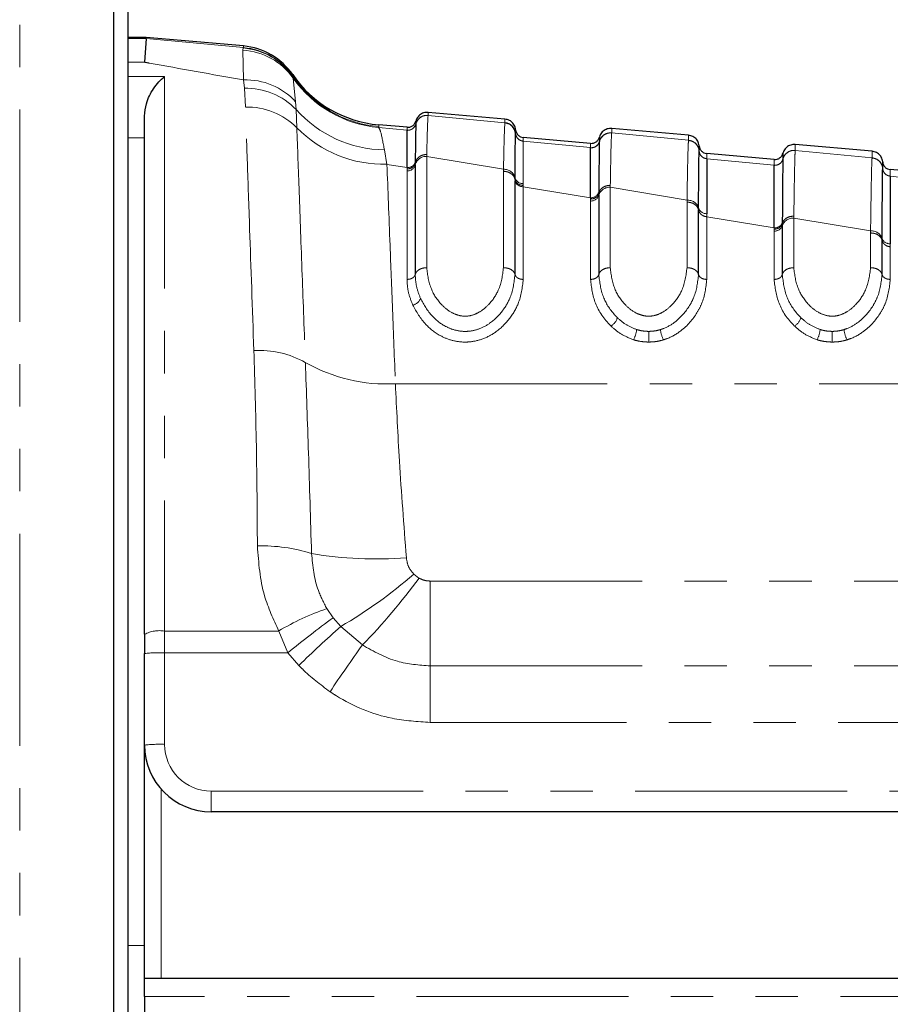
# Paper-space layout 'Inground Anchor' of a CAD drawing. Header units: millimetres. Extents: x 262 to 9484, y 125 to 8141.
# Tile 5 of 53: x 694 to 720, y 2619 to 2648. Entities that reach past the tile are written whole.
import ezdxf

# ---------------------------------------------------------------- set-up
doc = ezdxf.new("R2010")
doc.units = ezdxf.units.MM
doc.linetypes.add('PHANTOM', pattern=[12.7, 6.35, -1.27, 1.27, -1.27, 1.27, -1.27])
doc.layers.add('COMPONENT_GEOMETRY', color=7, linetype='Continuous')
doc.styles.add('SLDTEXTSTYLE0', font='TXT', dxfattribs={"width": 0.75})
doc.dimstyles.new('SLDDIMSTYLE0', dxfattribs={"dimtxt": 50, "dimasz": 3.302, "dimexe": 0, "dimexo": 0.0625, "dimgap": 12.5, "dimtad": 0, "dimtih": 1, "dimtoh": 1, "dimdec": 0, "dimrnd": 1e-09, "dimzin": 12, "dimdsep": 46, "dimtxsty": 'SLDTEXTSTYLE0', "dimsah": 1, "dimcen": 0.09, "dimadec": 0, "dimazin": 3, "dimtfac": 1, "dimtdec": 0, "dimtofl": 0, "dimtmove": 0, "dimatfit": 3, "dimfxl": 1, "dimfrac": 2, "dimtolj": 1, "dimtzin": 12, "dimarcsym": 0})

# ---------------------------------------------------------------- blocks, each defined once
blk = doc.blocks.new('_D_17')
at = {"layer": 'COMPONENT_GEOMETRY', "color": 7}
for p, q in [((4570.646, 2933.617), (4570.646, 474.936)), ((719.7, 762.667), (719.7, 474.936)), ((719.7, 478.111), (2571.284, 478.111)), ((4570.646, 478.111), (2719.062, 478.111))]:
    blk.add_line(p, q, dxfattribs=at)
for points in [[(719.7, 478.111), (723.002, 477.603), (723.002, 478.619)], [(4570.646, 478.111), (4567.344, 478.619), (4567.344, 477.603)]]:
    blk.add_solid(points, dxfattribs=at)
at = {"layer": 'COMPONENT_GEOMETRY', "color": 7, "insert": (2571.284, 502.877), "char_height": 50, "attachment_point": 1, "style": 'SLDTEXTSTYLE0'}
blk.add_mtext('3851', dxfattribs=at)

psp = doc.layouts.new('Inground Anchor')

# ---------------------------------------------------------------- linework, layer by layer
at = {"color": 8, "linetype": 'PHANTOM', "lineweight": 18}
for p, q in [((693.857, 3661.437), (693.857, 787.437)), ((696.676, 787.437), (696.676, 2896.266)), ((697.644, 2647.573), (697.1, 2647.573)), ((700.566, 2647.297), (697.644, 2647.573)), ((700.547, 2647.216), (700.556, 2647.284)), ((700.562, 2646.326), (700.547, 2647.216)), ((700.556, 2647.284), (700.566, 2647.297)), ((697.1, 2646.857), (697.6, 2646.857)), ((697.1, 2646.43), (698.2, 2646.43)), ((698.2, 2646.43), (698.2, 2629.823)), ((700.589, 2646.078), (700.562, 2646.326)), ((702.038, 2646.486), (702.039, 2646.438)), ((702.039, 2646.438), (702.041, 2646.428)), ((702.041, 2646.428), (702.052, 2646.383)), ((702.052, 2646.383), (702.127, 2645.674)), ((700.62, 2645.517), (700.589, 2646.078)), ((702.127, 2645.674), (702.142, 2645.437)), ((702.142, 2645.437), (702.163, 2644.894)), ((706.097, 2645.267), (706.097, 2645.265)), ((708.4, 2645.045), (706.097, 2645.265)), ((705.464, 2644.823), (704.613, 2644.904)), ((705.465, 2644.821), (705.464, 2644.823)), ((705.465, 2644.818), (705.465, 2644.821)), ((705.728, 2645.007), (705.728, 2645.004)), ((697.6, 2644.597), (697.1, 2644.597)), ((708.718, 2644.72), (708.718, 2644.722)), ((708.946, 2644.496), (708.946, 2644.493)), ((708.946, 2644.493), (708.946, 2644.491)), ((710.964, 2644.299), (708.946, 2644.491)), ((711.228, 2644.613), (711.228, 2644.612)), ((711.228, 2644.519), (711.228, 2644.485)), ((711.228, 2644.483), (711.228, 2644.48)), ((711.597, 2644.743), (711.597, 2644.74)), ((713.9, 2644.52), (711.597, 2644.74)), ((713.9, 2644.517), (713.9, 2644.52)), ((704.785, 2644.231), (704.862, 2643.799)), ((710.965, 2644.297), (710.964, 2644.299)), ((710.965, 2644.294), (710.965, 2644.297)), ((714.218, 2644.197), (714.218, 2644.2)), ((714.218, 2644.195), (714.218, 2644.197)), ((717.097, 2644.219), (717.097, 2644.216)), ((719.4, 2643.997), (717.097, 2644.216)), ((705.71, 2643.881), (705.71, 2643.842)), ((706.056, 2644.096), (706.055, 2644.037)), ((706.055, 2644.037), (706.055, 2640.705)), ((706.055, 2644.037), (708.355, 2643.651)), ((714.446, 2643.972), (714.446, 2643.969)), ((714.446, 2643.969), (714.446, 2643.967)), ((716.464, 2643.775), (714.446, 2643.967)), ((716.728, 2643.958), (716.728, 2643.955)), ((719.4, 2643.994), (719.4, 2643.997)), ((704.862, 2643.799), (705.464, 2643.701)), ((705.464, 2643.604), (705.464, 2643.662)), ((705.464, 2640.353), (705.464, 2643.604)), ((705.71, 2643.842), (705.71, 2643.784)), ((708.355, 2640.705), (708.355, 2643.592)), ((716.465, 2643.773), (716.464, 2643.775)), ((716.465, 2643.77), (716.465, 2643.773)), ((719.718, 2643.674), (719.718, 2643.677)), ((719.718, 2643.672), (719.718, 2643.674)), ((708.7, 2643.345), (708.701, 2643.402)), ((708.7, 2643.305), (708.7, 2643.345)), ((719.946, 2643.448), (719.946, 2643.445)), ((719.946, 2643.445), (719.946, 2643.443)), ((708.946, 2643.223), (708.946, 2643.168)), ((708.946, 2643.168), (708.947, 2643.13)), ((708.947, 2643.13), (708.947, 2640.353)), ((708.947, 2643.13), (710.964, 2642.799)), ((711.556, 2643.172), (711.555, 2643.113)), ((711.555, 2643.113), (711.555, 2640.705)), ((711.555, 2643.113), (713.855, 2642.726)), ((710.964, 2642.76), (710.964, 2642.799)), ((710.964, 2642.702), (710.964, 2642.76)), ((710.964, 2640.353), (710.964, 2642.702)), ((711.21, 2642.97), (711.21, 2642.931)), ((711.21, 2642.931), (711.21, 2642.873)), ((713.855, 2640.705), (713.855, 2642.668)), ((714.2, 2642.434), (714.201, 2642.491)), ((714.446, 2642.322), (714.447, 2642.228)), ((714.447, 2642.228), (714.447, 2640.353)), ((714.447, 2642.228), (716.464, 2641.898)), ((717.056, 2642.249), (717.055, 2642.189)), ((717.055, 2642.189), (717.055, 2640.705)), ((717.055, 2642.189), (719.355, 2641.804)), ((716.464, 2641.858), (716.464, 2641.898)), ((716.464, 2641.801), (716.464, 2641.858)), ((716.71, 2642.06), (716.71, 2642.021)), ((716.71, 2642.021), (716.71, 2641.963)), ((716.464, 2640.353), (716.464, 2641.801)), ((719.355, 2640.705), (719.355, 2641.745)), ((719.7, 2641.525), (719.701, 2641.582)), ((719.947, 2641.422), (719.947, 2641.328)), ((719.947, 2641.328), (719.947, 2640.353)), ((705.116, 2637.229), (732.866, 2637.229)), ((705.67, 2631.527), (705.823, 2631.41)), ((706.161, 2628.779), (706.161, 2631.32)), ((706.161, 2631.32), (724.738, 2631.32)), ((703.061, 2630.495), (703.248, 2630.222)), ((703.248, 2630.222), (703.476, 2629.959)), ((698.2, 2629.823), (701.622, 2629.823)), ((698.2, 2629.172), (698.2, 2629.823)), ((701.891, 2629.172), (701.622, 2629.823)), ((703.476, 2629.959), (704.127, 2629.405)), ((698.2, 2629.172), (698.2, 2626.428)), ((701.891, 2629.172), (698.2, 2629.172)), ((702.223, 2628.794), (701.891, 2629.172)), ((706.161, 2627.086), (706.161, 2628.779)), ((706.161, 2628.779), (724.738, 2628.779)), ((724.738, 2627.086), (706.161, 2627.086)), ((698.1, 2625.085), (698.1, 2619.428)), ((699.6, 2625.028), (724.338, 2625.028)), ((699.6, 2624.407), (699.6, 2625.028)), ((697.1, 2620.407), (697.6, 2620.407)), ((724.8, 2618.88), (697.6, 2618.88))]:
    psp.add_line(p, q, dxfattribs=at)
at = {"color": 7, "linetype": 'Continuous', "lineweight": 25}
for p, q in [((696.682, 787.437), (696.682, 2896.264)), ((697.1, 2895.928), (697.1, 2589.844)), ((697.644, 2647.6), (697.1, 2647.6)), ((697.644, 2647.573), (697.6, 2646.857)), ((697.644, 2647.573), (697.644, 2647.6)), ((700.564, 2647.345), (697.644, 2647.6)), ((708.4, 2645.154), (706.097, 2645.355)), ((697.6, 2629.724), (697.6, 2645.242)), ((705.464, 2644.909), (704.616, 2644.983)), ((705.728, 2645.009), (705.728, 2645.007)), ((708.4, 2645.042), (708.4, 2645.045)), ((713.9, 2644.672), (711.597, 2644.874)), ((708.718, 2644.722), (708.718, 2644.725)), ((710.964, 2644.427), (708.946, 2644.604)), ((711.228, 2644.485), (711.228, 2644.483)), ((714.218, 2644.197), (714.218, 2644.195)), ((719.4, 2644.191), (717.097, 2644.393)), ((716.464, 2643.946), (714.446, 2644.123)), ((716.728, 2643.96), (716.728, 2643.958)), ((705.71, 2643.784), (705.71, 2640.499)), ((721.964, 2643.465), (719.946, 2643.642)), ((708.7, 2640.499), (708.7, 2643.305)), ((711.21, 2642.873), (711.21, 2640.499)), ((714.2, 2640.499), (714.2, 2642.434)), ((716.71, 2641.963), (716.71, 2640.499)), ((719.7, 2640.499), (719.7, 2641.525)), ((697.6, 2629.724), (697.6, 2629.151)), ((697.6, 2626.407), (697.6, 2629.151)), ((697.6, 2619.428), (697.6, 2626.407)), ((724.338, 2624.407), (699.6, 2624.407)), ((697.6, 2619.428), (724.8, 2619.428)), ((697.6, 2618.88), (697.6, 2619.428)), ((697.6, 2618.88), (697.6, 2594.678))]:
    psp.add_line(p, q, dxfattribs=at)
at = {"color": 8, "linetype": 'PHANTOM', "lineweight": 18}
for centre, radius, start, end in [((700.432, 2645.233), 1.987, 35.3562, 86.6876), ((700.398, 2645.293), 1.997, 34.6394, 85.4623), ((700.392, 2645.304), 2, 34.5415, 85.0106), ((700.641, 2644.311), 2.017, 42.5388, 92.2464), ((704.923, 2648.415), 3.5, 214.5894, 265.0121), ((704.92, 2648.393), 3.503, 215.0325, 264.9699), ((700.65, 2644.026), 2.053, 43.419, 91.7179), ((700.669, 2643.415), 2.102, 44.7165, 91.3346), ((704.841, 2647.854), 3.623, 221.8331, 269.1075), ((706.067, 2644.916), 0.35, 84.984, 165.4362), ((704.783, 2647.479), 3.68, 224.6086, 271.2369), ((705.486, 2645.072), 0.25, 264.9915, 345.3772), ((705.486, 2645.067), 0.25, 265.0876, 345.4178), ((708.967, 2644.745), 0.25, 184.6298, 265.0363), ((708.967, 2644.74), 0.25, 184.6811, 265.025), ((710.986, 2644.548), 0.25, 264.9872, 345.3626), ((710.986, 2644.543), 0.25, 265.0466, 345.3845), ((711.567, 2644.391), 0.35, 84.9795, 165.4034), ((713.87, 2644.172), 0.35, 4.6442, 85.0509), ((714.467, 2644.22), 0.25, 184.6441, 265.0508), ((714.467, 2644.216), 0.25, 184.682, 265.0395), ((717.067, 2643.867), 0.35, 84.9752, 165.3781), ((705.476, 2643.942), 0.242, 267.0618, 345.3897), ((706.038, 2643.698), 0.339, 87.1328, 165.3153), ((716.486, 2644.024), 0.25, 264.9829, 345.3482), ((716.486, 2644.019), 0.25, 265.021, 345.3592), ((719.37, 2643.648), 0.35, 4.6582, 85.0651), ((705.476, 2643.846), 0.242, 267.1328, 345.3153), ((708.374, 2643.312), 0.339, 15.3817, 93.1472), ((719.967, 2643.697), 0.25, 184.6582, 265.065), ((719.967, 2643.692), 0.25, 184.6874, 265.0538), ((708.933, 2643.371), 0.241, 195.7077, 273.3443), ((708.935, 2643.465), 0.242, 195.102, 272.7861), ((711.533, 2642.776), 0.337, 86.2357, 163.3348), ((710.98, 2643.039), 0.24, 266.157, 343.4451), ((710.979, 2642.942), 0.241, 266.2357, 343.3348), ((713.879, 2642.39), 0.337, 17.4404, 94.0236), ((714.431, 2642.562), 0.241, 197.1349, 273.7063), ((717.028, 2641.855), 0.336, 85.3876, 161.2043), ((716.483, 2642.136), 0.239, 265.3009, 341.3409), ((716.483, 2642.04), 0.24, 265.3876, 341.2043), ((719.384, 2641.469), 0.336, 19.6451, 94.8472), ((719.927, 2641.661), 0.24, 199.3137, 274.5626), ((705.578, 2639.891), 0.311, 280.69, 339.4552), ((711.361, 2639.323), 0.424, 300.371, 344.024), ((716.861, 2639.323), 0.424, 300.371, 344.024), ((711.412, 2638.966), 0.94, 333.4988, 353.0668), ((852.763, 2638.907), 140.056, 180.04546, 180.17627), ((714.009, 2638.964), 0.958, 186.7991, 206.0011), ((716.912, 2638.966), 0.94, 333.4988, 353.0668), ((858.263, 2638.907), 140.056, 180.04546, 180.17627), ((719.509, 2638.964), 0.958, 186.7991, 206.0011), ((701.038, 2635.404), 2.822, 60.7593, 93.3236), ((704.852, 2642.141), 4.92, 240.3309, 273.0709), ((701.133, 2627.535), 4.837, 72.2918, 91.7937), ((704.513, 2643.264), 11.284, 260.2578, 274.7295), ((696.285, 2642.339), 14.317, 300.1498, 310.9562), ((690.773, 2642.424), 18.65, 315.7261, 323.8021), ((705.567, 2623.243), 7.673, 109.0585, 120.9417), ((727.702, 2597.224), 41.071, 126.5413, 128.935), ((698.054, 2628.841), 0.993, 81.5517, 117.209), ((733.008, 2596.939), 44.299, 131.8075, 134.0214), ((698.05, 2624.858), 4.316, 88.0109, 95.9867), ((750.391, 2596.324), 56.875, 144.434, 146.1493), ((698.05, 2622.115), 4.316, 88.0109, 95.9867), ((699.6, 2626.428), 1.4, 180, 270)]:
    psp.add_arc(centre, radius, start, end, dxfattribs=at)
at = {"color": 7, "linetype": 'Continuous', "lineweight": 25}
for centre, radius, start, end in [((700.39, 2645.352), 2, 34.5212, 85), ((704.921, 2648.469), 3.5, 214.5212, 265), ((708.37, 2644.696), 0.35, 4.6299, 85.0364), ((699.6, 2626.407), 2, 180, 270)]:
    psp.add_arc(centre, radius, start, end, dxfattribs=at)
at = {"color": 8, "linetype": 'PHANTOM', "lineweight": 18}
for points, knots in [([(700.566, 2647.297), (700.565, 2647.31), (700.564, 2647.338), (700.564, 2647.343), (700.564, 2647.345)], [0, 0, 0, 0, 0.458483, 1, 1, 1, 1]), ([(697.6, 2646.857), (697.649, 2646.848), (698.623, 2646.674), (699.617, 2646.496), (700.562, 2646.326)], [0, 0, 0, 0, 0.05035, 1, 1, 1, 1]), ([(700.875, 2638.222), (700.831, 2639.478), (700.759, 2641.549), (700.676, 2643.917), (700.639, 2644.98), (700.62, 2645.517)], [0, 0, 0, 0, 0.433271, 0.71391, 1, 1, 1, 1]), ([(706.097, 2645.355), (706.097, 2645.355), (706.097, 2645.355), (706.097, 2645.341), (706.097, 2645.292), (706.097, 2645.267)], [0, 0, 0, 0, 0.024033, 0.499895, 1, 1, 1, 1]), ([(706.097, 2645.267), (706.051, 2645.266), (705.959, 2645.264), (705.836, 2645.193), (705.759, 2645.1), (705.737, 2645.032), (705.728, 2645.007)], [0, 0, 0, 0, 0.279598, 0.559198, 0.838799, 1, 1, 1, 1]), ([(705.728, 2645.095), (705.728, 2645.094), (705.728, 2645.094), (705.728, 2645.088), (705.728, 2645.087)], [0, 0, 0, 0, 0.785522, 1, 1, 1, 1]), ([(706.097, 2645.265), (706.097, 2645.264), (706.091, 2645.234), (706.078, 2645.026), (706.063, 2644.409), (706.056, 2644.096)], [0, 0, 0, 0, 0.002812, 0.494132, 1, 1, 1, 1]), ([(708.4, 2645.045), (708.4, 2645.05), (708.4, 2645.085), (708.4, 2645.132), (708.4, 2645.153), (708.4, 2645.153), (708.4, 2645.154)], [0, 0, 0, 0, 0.0661, 0.493687, 0.921273, 1, 1, 1, 1]), ([(702.163, 2644.894), (702.185, 2644.278), (702.23, 2643.028), (702.317, 2640.629), (702.385, 2638.76), (702.417, 2637.867)], [0, 0, 0, 0, 0.336899, 0.683337, 1, 1, 1, 1]), ([(704.618, 2644.928), (704.618, 2644.927), (704.619, 2644.919), (704.616, 2644.911), (704.613, 2644.904)], [0, 0, 0, 0, 0.194649, 1, 1, 1, 1]), ([(704.613, 2644.904), (704.634, 2644.87), (704.686, 2644.786), (704.748, 2644.436), (704.785, 2644.231)], [0, 0, 0, 0, 0.412049, 1, 1, 1, 1]), ([(704.616, 2644.983), (704.616, 2644.98), (704.617, 2644.976), (704.618, 2644.944), (704.618, 2644.928)], [0, 0, 0, 0, 0.508496, 1, 1, 1, 1]), ([(705.464, 2644.823), (705.464, 2644.847), (705.464, 2644.886), (705.464, 2644.906), (705.464, 2644.908), (705.464, 2644.909)], [0, 0, 0, 0, 0.494543, 0.782677, 1, 1, 1, 1]), ([(708.355, 2643.651), (708.358, 2643.778), (708.365, 2644.166), (708.379, 2644.724), (708.392, 2644.988), (708.399, 2645.037), (708.4, 2645.042)], [0, 0, 0, 0, 0.160385, 0.490153, 0.944734, 1, 1, 1, 1]), ([(711.597, 2644.874), (711.597, 2644.872), (711.597, 2644.868), (711.597, 2644.835), (711.597, 2644.792), (711.597, 2644.75), (711.597, 2644.743)], [0, 0, 0, 0, 0.305202, 0.499842, 0.916458, 1, 1, 1, 1]), ([(708.946, 2644.604), (708.946, 2644.603), (708.946, 2644.6), (708.946, 2644.573), (708.946, 2644.526), (708.946, 2644.496)], [0, 0, 0, 0, 0.250008, 0.50632, 1, 1, 1, 1]), ([(708.946, 2644.491), (708.946, 2644.483), (708.946, 2644.446), (708.946, 2644.264), (708.946, 2643.848), (708.946, 2643.442), (708.946, 2643.223)], [0, 0, 0, 0, 0.08676, 0.421461, 0.689498, 1, 1, 1, 1]), ([(711.597, 2644.743), (711.551, 2644.741), (711.459, 2644.739), (711.336, 2644.669), (711.259, 2644.576), (711.236, 2644.508), (711.228, 2644.483)], [0, 0, 0, 0, 0.279611, 0.559221, 0.838832, 1, 1, 1, 1]), ([(711.597, 2644.74), (711.594, 2644.695), (711.587, 2644.617), (711.576, 2644.254), (711.566, 2643.793), (711.559, 2643.344), (711.556, 2643.172)], [0, 0, 0, 0, 0.2849259, 0.4961002, 0.8071302, 1, 1, 1, 1]), ([(713.855, 2642.726), (713.855, 2642.731), (713.86, 2643.039), (713.867, 2643.498), (713.879, 2644.047), (713.89, 2644.393), (713.897, 2644.48), (713.9, 2644.517)], [0, 0, 0, 0, 0.004308, 0.292825, 0.491944, 0.782685, 1, 1, 1, 1]), ([(713.9, 2644.52), (713.9, 2644.549), (713.9, 2644.595), (713.9, 2644.647), (713.9, 2644.67), (713.9, 2644.672), (713.9, 2644.672)], [0, 0, 0, 0, 0.314829, 0.495571, 0.884785, 1, 1, 1, 1]), ([(714.218, 2644.197), (714.215, 2644.223), (714.204, 2644.295), (714.144, 2644.399), (714.035, 2644.49), (713.945, 2644.508), (713.9, 2644.517)], [0, 0, 0, 0, 0.161012, 0.440674, 0.720337, 1, 1, 1, 1]), ([(710.964, 2644.299), (710.964, 2644.319), (710.964, 2644.359), (710.964, 2644.412), (710.964, 2644.421), (710.964, 2644.427)], [0, 0, 0, 0, 0.261529, 0.496401, 1, 1, 1, 1]), ([(717.097, 2644.218), (717.051, 2644.217), (716.959, 2644.215), (716.836, 2644.144), (716.759, 2644.052), (716.736, 2643.983), (716.728, 2643.958)], [0, 0, 0, 0, 0.279617, 0.559234, 0.838851, 1, 1, 1, 1]), ([(717.097, 2644.216), (717.097, 2644.211), (717.093, 2644.173), (717.087, 2644.019), (717.079, 2643.683), (717.069, 2643.181), (717.061, 2642.642), (717.056, 2642.249)], [0, 0, 0, 0, 0.037003, 0.308027, 0.496839, 0.632749, 1, 1, 1, 1]), ([(717.097, 2644.393), (717.097, 2644.389), (717.097, 2644.384), (717.097, 2644.342), (717.097, 2644.292), (717.097, 2644.236), (717.097, 2644.219)], [0, 0, 0, 0, 0.3308948, 0.4997867, 0.8377138, 1, 1, 1, 1]), ([(719.4, 2643.997), (719.4, 2643.999), (719.4, 2644.042), (719.4, 2644.095), (719.4, 2644.156), (719.4, 2644.186), (719.4, 2644.19), (719.4, 2644.191)], [0, 0, 0, 0, 0.0173915, 0.3369317, 0.4966963, 0.8162996, 1, 1, 1, 1]), ([(706.056, 2644.096), (706.01, 2644.092), (705.918, 2644.083), (705.802, 2644.012), (705.733, 2643.926), (705.716, 2643.865), (705.71, 2643.842)], [0, 0, 0, 0, 0.279724, 0.559449, 0.839173, 1, 1, 1, 1]), ([(714.446, 2644.123), (714.446, 2644.12), (714.446, 2644.116), (714.446, 2644.076), (714.446, 2644.015), (714.446, 2643.972)], [0, 0, 0, 0, 0.287751, 0.504438, 1, 1, 1, 1]), ([(716.464, 2643.775), (716.464, 2643.805), (716.464, 2643.857), (716.464, 2643.927), (716.464, 2643.938), (716.464, 2643.946)], [0, 0, 0, 0, 0.29402, 0.497422, 1, 1, 1, 1]), ([(719.355, 2641.804), (719.361, 2642.234), (719.369, 2642.817), (719.379, 2643.366), (719.387, 2643.734), (719.394, 2643.931), (719.399, 2643.983), (719.4, 2643.994)], [0, 0, 0, 0, 0.363104, 0.492334, 0.672218, 0.929868, 1, 1, 1, 1]), ([(719.718, 2643.674), (719.715, 2643.7), (719.704, 2643.771), (719.644, 2643.876), (719.535, 2643.966), (719.445, 2643.984), (719.4, 2643.994)], [0, 0, 0, 0, 0.161031, 0.440687, 0.720344, 1, 1, 1, 1]), ([(704.862, 2643.799), (704.892, 2643.038), (704.94, 2641.789), (705.029, 2639.474), (705.087, 2637.982), (705.116, 2637.229)], [0, 0, 0, 0, 0.435994, 0.71534, 1, 1, 1, 1]), ([(705.464, 2643.662), (705.493, 2643.664), (705.551, 2643.669), (705.628, 2643.71), (705.687, 2643.768), (705.702, 2643.818), (705.71, 2643.842)], [0, 0, 0, 0, 0.250001, 0.500001, 0.750001, 1, 1, 1, 1]), ([(705.464, 2643.662), (705.464, 2643.662), (705.464, 2643.675), (705.464, 2643.688), (705.464, 2643.701)], [0, 0, 0, 0, 0.009455, 1, 1, 1, 1]), ([(708.355, 2643.592), (708.355, 2643.592), (708.355, 2643.612), (708.355, 2643.631), (708.355, 2643.651)], [0, 0, 0, 0, 0.0094, 1, 1, 1, 1]), ([(708.355, 2643.592), (708.401, 2643.587), (708.493, 2643.578), (708.609, 2643.509), (708.678, 2643.425), (708.694, 2643.367), (708.7, 2643.345)], [0, 0, 0, 0, 0.281356, 0.561532, 0.840526, 1, 1, 1, 1]), ([(719.946, 2643.642), (719.946, 2643.638), (719.946, 2643.632), (719.946, 2643.58), (719.946, 2643.503), (719.946, 2643.448)], [0, 0, 0, 0, 0.311783, 0.503313, 1, 1, 1, 1]), ([(721.964, 2643.252), (721.764, 2643.271), (721.091, 2643.335), (720.419, 2643.398), (719.946, 2643.443)], [0, 0, 0, 0, 0.297159, 1, 1, 1, 1]), ([(711.556, 2643.172), (711.51, 2643.168), (711.418, 2643.159), (711.302, 2643.092), (711.233, 2643.01), (711.216, 2642.952), (711.21, 2642.931)], [0, 0, 0, 0, 0.279704, 0.559409, 0.839113, 1, 1, 1, 1]), ([(710.964, 2642.76), (710.993, 2642.762), (711.051, 2642.767), (711.128, 2642.805), (711.187, 2642.861), (711.202, 2642.908), (711.21, 2642.931)], [0, 0, 0, 0, 0.2500009, 0.5000012, 0.7500009, 1, 1, 1, 1]), ([(713.855, 2642.668), (713.855, 2642.668), (713.855, 2642.688), (713.855, 2642.707), (713.855, 2642.726)], [0, 0, 0, 0, 0.009508, 1, 1, 1, 1]), ([(713.855, 2642.668), (713.901, 2642.664), (713.993, 2642.655), (714.109, 2642.59), (714.177, 2642.511), (714.194, 2642.455), (714.2, 2642.434)], [0, 0, 0, 0, 0.279613, 0.559227, 0.83884, 1, 1, 1, 1]), ([(714.447, 2642.228), (714.417, 2642.234), (714.359, 2642.245), (714.282, 2642.292), (714.224, 2642.356), (714.208, 2642.408), (714.2, 2642.434)], [0, 0, 0, 0, 0.249971, 0.499954, 0.749961, 1, 1, 1, 1]), ([(717.056, 2642.249), (717.01, 2642.245), (716.918, 2642.237), (716.802, 2642.173), (716.733, 2642.096), (716.716, 2642.041), (716.71, 2642.021)], [0, 0, 0, 0, 0.279692, 0.559386, 0.839081, 1, 1, 1, 1]), ([(716.464, 2641.858), (716.493, 2641.861), (716.551, 2641.865), (716.628, 2641.902), (716.687, 2641.954), (716.702, 2641.999), (716.71, 2642.021)], [0, 0, 0, 0, 0.250001, 0.500001, 0.750001, 1, 1, 1, 1]), ([(719.355, 2641.745), (719.355, 2641.745), (719.355, 2641.765), (719.355, 2641.784), (719.355, 2641.804)], [0, 0, 0, 0, 0.0095779, 1, 1, 1, 1]), ([(719.355, 2641.745), (719.401, 2641.741), (719.493, 2641.733), (719.609, 2641.672), (719.677, 2641.597), (719.694, 2641.544), (719.7, 2641.525)], [0, 0, 0, 0, 0.279617, 0.559234, 0.838851, 1, 1, 1, 1]), ([(719.947, 2641.328), (719.917, 2641.333), (719.859, 2641.345), (719.782, 2641.39), (719.724, 2641.451), (719.708, 2641.5), (719.7, 2641.525)], [0, 0, 0, 0, 0.249976, 0.499962, 0.749967, 1, 1, 1, 1]), ([(706.055, 2640.705), (706.009, 2640.701), (705.918, 2640.694), (705.802, 2640.637), (705.733, 2640.567), (705.716, 2640.517), (705.71, 2640.499)], [0, 0, 0, 0, 0.279636, 0.559272, 0.838908, 1, 1, 1, 1]), ([(706.055, 2640.705), (706.081, 2640.491), (706.128, 2640.109), (706.426, 2639.647), (706.738, 2639.383), (707, 2639.269), (707.226, 2639.242), (707.451, 2639.282), (707.695, 2639.4), (707.98, 2639.648), (708.277, 2640.097), (708.326, 2640.478), (708.355, 2640.705)], [0, 0, 0, 0, 0.181496, 0.323762, 0.408831, 0.462283, 0.504169, 0.545965, 0.600528, 0.677267, 0.807828, 1, 1, 1, 1]), ([(708.355, 2640.705), (708.401, 2640.701), (708.493, 2640.694), (708.609, 2640.637), (708.677, 2640.567), (708.694, 2640.517), (708.7, 2640.499)], [0, 0, 0, 0, 0.279636, 0.559272, 0.838908, 1, 1, 1, 1]), ([(711.555, 2640.705), (711.509, 2640.701), (711.418, 2640.694), (711.302, 2640.637), (711.233, 2640.567), (711.216, 2640.517), (711.21, 2640.499)], [0, 0, 0, 0, 0.279636, 0.559272, 0.838908, 1, 1, 1, 1]), ([(711.555, 2640.705), (711.581, 2640.491), (711.628, 2640.109), (711.926, 2639.647), (712.238, 2639.382), (712.5, 2639.269), (712.726, 2639.242), (712.951, 2639.282), (713.195, 2639.4), (713.48, 2639.648), (713.777, 2640.097), (713.826, 2640.478), (713.855, 2640.705)], [0, 0, 0, 0, 0.1815485, 0.3237951, 0.4088504, 0.462296, 0.5041852, 0.5459836, 0.6005596, 0.6773038, 0.8079076, 1, 1, 1, 1]), ([(713.855, 2640.705), (713.901, 2640.701), (713.993, 2640.694), (714.109, 2640.637), (714.177, 2640.567), (714.194, 2640.517), (714.2, 2640.499)], [0, 0, 0, 0, 0.279636, 0.559272, 0.838908, 1, 1, 1, 1]), ([(717.055, 2640.705), (717.009, 2640.701), (716.918, 2640.694), (716.802, 2640.637), (716.733, 2640.567), (716.716, 2640.517), (716.71, 2640.499)], [0, 0, 0, 0, 0.279636, 0.559272, 0.838908, 1, 1, 1, 1]), ([(717.055, 2640.705), (717.081, 2640.491), (717.128, 2640.109), (717.426, 2639.647), (717.738, 2639.382), (718, 2639.269), (718.226, 2639.242), (718.451, 2639.282), (718.695, 2639.4), (718.98, 2639.648), (719.277, 2640.097), (719.326, 2640.478), (719.355, 2640.705)], [0, 0, 0, 0, 0.181549, 0.323795, 0.40885, 0.462296, 0.504185, 0.545984, 0.60056, 0.677304, 0.807908, 1, 1, 1, 1]), ([(719.355, 2640.705), (719.401, 2640.701), (719.493, 2640.694), (719.609, 2640.637), (719.677, 2640.567), (719.694, 2640.517), (719.7, 2640.499)], [0, 0, 0, 0, 0.279636, 0.559272, 0.838908, 1, 1, 1, 1]), ([(705.636, 2639.585), (705.586, 2639.713), (705.486, 2639.968), (705.471, 2640.224), (705.464, 2640.353)], [0, 0, 0, 0, 0.500182, 1, 1, 1, 1]), ([(708.947, 2640.353), (708.918, 2640.109), (708.869, 2639.705), (708.546, 2639.159), (708.173, 2638.785), (707.737, 2638.552), (707.411, 2638.483), (707.109, 2638.472), (706.808, 2638.512), (706.389, 2638.687), (705.94, 2639.041), (705.748, 2639.385), (705.636, 2639.585)], [0, 0, 0, 0, 0.1808772, 0.2992738, 0.4185359, 0.504076, 0.5773029, 0.5952027, 0.6660745, 0.7374013, 0.8467967, 1, 1, 1, 1]), ([(705.71, 2640.499), (705.717, 2640.379), (705.73, 2640.14), (705.823, 2639.901), (705.87, 2639.781)], [0, 0, 0, 0, 0.500117, 1, 1, 1, 1]), ([(705.87, 2639.781), (705.971, 2639.598), (706.142, 2639.289), (706.535, 2638.974), (706.886, 2638.826), (707.129, 2638.793), (707.37, 2638.801), (707.636, 2638.859), (708.006, 2639.059), (708.335, 2639.394), (708.629, 2639.895), (708.673, 2640.271), (708.7, 2640.499)], [0, 0, 0, 0, 0.159617, 0.26824, 0.335062, 0.398894, 0.414917, 0.481423, 0.563154, 0.683873, 0.808015, 1, 1, 1, 1]), ([(711.576, 2638.957), (711.574, 2638.959), (711.364, 2639.162), (711.05, 2639.634), (710.992, 2640.113), (710.964, 2640.353)], [0, 0, 0, 0, 0.005036, 0.503601, 1, 1, 1, 1]), ([(711.21, 2640.499), (711.237, 2640.275), (711.286, 2639.863), (711.554, 2639.426), (711.741, 2639.235), (711.769, 2639.206)], [0, 0, 0, 0, 0.500688, 0.922786, 1, 1, 1, 1]), ([(713.058, 2638.85), (713.091, 2638.861), (713.252, 2638.916), (713.602, 2639.128), (713.885, 2639.47), (714.138, 2639.956), (714.174, 2640.271), (714.2, 2640.499)], [0, 0, 0, 0, 0.0414369, 0.2012956, 0.4991793, 0.6372704, 1, 1, 1, 1]), ([(714.447, 2640.353), (714.418, 2640.109), (714.379, 2639.771), (714.103, 2639.243), (713.781, 2638.861), (713.38, 2638.621), (713.189, 2638.557), (713.148, 2638.543)], [0, 0, 0, 0, 0.35082, 0.485426, 0.783992, 0.954198, 1, 1, 1, 1]), ([(717.076, 2638.957), (717.074, 2638.959), (716.864, 2639.162), (716.55, 2639.634), (716.492, 2640.113), (716.464, 2640.353)], [0, 0, 0, 0, 0.005036, 0.503601, 1, 1, 1, 1]), ([(716.71, 2640.499), (716.737, 2640.275), (716.786, 2639.863), (717.054, 2639.426), (717.241, 2639.235), (717.269, 2639.206)], [0, 0, 0, 0, 0.500688, 0.922786, 1, 1, 1, 1]), ([(718.558, 2638.85), (718.591, 2638.861), (718.752, 2638.916), (719.102, 2639.128), (719.385, 2639.47), (719.638, 2639.956), (719.674, 2640.271), (719.7, 2640.499)], [0, 0, 0, 0, 0.041437, 0.201296, 0.499179, 0.63727, 1, 1, 1, 1]), ([(719.947, 2640.353), (719.918, 2640.109), (719.879, 2639.771), (719.603, 2639.243), (719.281, 2638.861), (718.88, 2638.621), (718.689, 2638.557), (718.648, 2638.543)], [0, 0, 0, 0, 0.35082, 0.485426, 0.783992, 0.954198, 1, 1, 1, 1]), ([(711.769, 2639.206), (711.851, 2639.133), (712.013, 2638.987), (712.235, 2638.897), (712.345, 2638.852)], [0, 0, 0, 0, 0.500365, 1, 1, 1, 1]), ([(717.269, 2639.206), (717.351, 2639.133), (717.513, 2638.987), (717.735, 2638.897), (717.845, 2638.852)], [0, 0, 0, 0, 0.500365, 1, 1, 1, 1]), ([(712.253, 2638.546), (712.12, 2638.6), (711.861, 2638.704), (711.669, 2638.874), (711.576, 2638.957)], [0, 0, 0, 0, 0.511867, 1, 1, 1, 1]), ([(717.753, 2638.546), (717.62, 2638.6), (717.361, 2638.704), (717.169, 2638.874), (717.076, 2638.957)], [0, 0, 0, 0, 0.511867, 1, 1, 1, 1]), ([(712.345, 2638.852), (712.359, 2638.848), (712.418, 2638.83), (712.538, 2638.804), (712.646, 2638.799), (712.707, 2638.796)], [0, 0, 0, 0, 0.121302, 0.507466, 1, 1, 1, 1]), ([(712.707, 2638.796), (712.766, 2638.799), (712.874, 2638.804), (712.99, 2638.83), (713.046, 2638.847), (713.058, 2638.85)], [0, 0, 0, 0, 0.492803, 0.897023, 1, 1, 1, 1]), ([(717.845, 2638.852), (717.859, 2638.848), (717.918, 2638.83), (718.038, 2638.804), (718.146, 2638.799), (718.207, 2638.796)], [0, 0, 0, 0, 0.121302, 0.507466, 1, 1, 1, 1]), ([(718.207, 2638.796), (718.266, 2638.799), (718.374, 2638.804), (718.49, 2638.83), (718.546, 2638.847), (718.558, 2638.85)], [0, 0, 0, 0, 0.492803, 0.897023, 1, 1, 1, 1]), ([(712.708, 2638.476), (712.631, 2638.48), (712.494, 2638.486), (712.343, 2638.519), (712.27, 2638.541), (712.253, 2638.546)], [0, 0, 0, 0, 0.4965535, 0.8807999, 1, 1, 1, 1]), ([(713.148, 2638.543), (713.134, 2638.539), (713.063, 2638.518), (712.918, 2638.486), (712.783, 2638.48), (712.708, 2638.476)], [0, 0, 0, 0, 0.101098, 0.503376, 1, 1, 1, 1]), ([(718.208, 2638.476), (718.131, 2638.48), (717.994, 2638.486), (717.843, 2638.519), (717.77, 2638.541), (717.753, 2638.546)], [0, 0, 0, 0, 0.4965535, 0.8807999, 1, 1, 1, 1]), ([(718.648, 2638.543), (718.634, 2638.539), (718.563, 2638.518), (718.418, 2638.486), (718.283, 2638.48), (718.208, 2638.476)], [0, 0, 0, 0, 0.101098, 0.503376, 1, 1, 1, 1]), ([(700.981, 2632.37), (700.974, 2633.383), (700.959, 2635.433), (700.903, 2637.285), (700.875, 2638.222)], [0, 0, 0, 0, 0.494604, 1, 1, 1, 1]), ([(702.417, 2637.867), (702.449, 2636.977), (702.513, 2635.173), (702.573, 2633.162), (702.604, 2632.143)], [0, 0, 0, 0, 0.493294, 1, 1, 1, 1]), ([(705.116, 2637.229), (705.152, 2636.47), (705.229, 2634.838), (705.369, 2633.001), (705.444, 2632.018)], [0, 0, 0, 0, 0.4651, 1, 1, 1, 1]), ([(701.622, 2629.823), (701.461, 2630.171), (701.083, 2630.986), (701.018, 2631.865), (700.981, 2632.37)], [0, 0, 0, 0, 0.426608, 1, 1, 1, 1]), ([(702.604, 2632.143), (702.641, 2631.766), (702.697, 2631.191), (702.968, 2630.673), (703.061, 2630.495)], [0, 0, 0, 0, 0.655212, 1, 1, 1, 1]), ([(705.444, 2632.018), (705.46, 2631.918), (705.491, 2631.734), (705.614, 2631.592), (705.67, 2631.527)], [0, 0, 0, 0, 0.5435417, 1, 1, 1, 1]), ([(705.823, 2631.41), (705.841, 2631.4), (705.912, 2631.36), (706.027, 2631.326), (706.125, 2631.321), (706.161, 2631.32)], [0, 0, 0, 0, 0.170024, 0.695982, 1, 1, 1, 1]), ([(704.127, 2629.405), (704.467, 2629.212), (705.101, 2628.855), (705.825, 2628.803), (706.161, 2628.779)], [0, 0, 0, 0, 0.537046, 1, 1, 1, 1]), ([(703.157, 2628.005), (702.869, 2628.22), (702.542, 2628.465), (702.257, 2628.758), (702.223, 2628.794)], [0, 0, 0, 0, 0.878043, 1, 1, 1, 1]), ([(706.161, 2627.086), (705.777, 2627.11), (704.793, 2627.173), (703.785, 2627.594), (703.22, 2627.964), (703.157, 2628.005)], [0, 0, 0, 0, 0.361897, 0.929068, 1, 1, 1, 1])]:
    psp.add_open_spline(points, degree=3, knots=knots, dxfattribs=at)
at = {"color": 7, "linetype": 'Continuous', "lineweight": 25}
for points, knots in [([(697.6, 2645.242), (697.613, 2645.37), (697.646, 2645.686), (697.875, 2646.114), (698.083, 2646.339), (698.199, 2646.428), (698.2, 2646.43)], [0, 0, 0, 0, 0.2338982, 0.5767586, 0.994715, 1, 1, 1, 1]), ([(706.097, 2645.355), (706.051, 2645.354), (705.959, 2645.351), (705.836, 2645.281), (705.759, 2645.188), (705.737, 2645.12), (705.728, 2645.095)], [0, 0, 0, 0, 0.279636, 0.559272, 0.838908, 1, 1, 1, 1]), ([(705.728, 2645.087), (705.728, 2645.083), (705.728, 2645.071), (705.728, 2645.034), (705.728, 2645.009)], [0, 0, 0, 0, 0.316305, 1, 1, 1, 1]), ([(708.718, 2644.833), (708.715, 2644.859), (708.704, 2644.93), (708.644, 2645.035), (708.536, 2645.126), (708.445, 2645.144), (708.4, 2645.154)], [0, 0, 0, 0, 0.161092, 0.440728, 0.720364, 1, 1, 1, 1]), ([(705.464, 2643.701), (705.464, 2643.881), (705.464, 2644.501), (705.465, 2644.686), (705.465, 2644.818)], [0, 0, 0, 0, 0.291046, 1, 1, 1, 1]), ([(705.728, 2645.004), (705.724, 2644.87), (705.719, 2644.703), (705.713, 2644.144), (705.711, 2643.956), (705.71, 2643.881)], [0, 0, 0, 0, 0.708615, 0.884881, 1, 1, 1, 1]), ([(708.718, 2644.722), (708.715, 2644.748), (708.704, 2644.819), (708.644, 2644.924), (708.535, 2645.014), (708.445, 2645.033), (708.4, 2645.042)], [0, 0, 0, 0, 0.160981, 0.440654, 0.720327, 1, 1, 1, 1]), ([(708.718, 2644.725), (708.718, 2644.755), (708.718, 2644.802), (708.718, 2644.829), (708.718, 2644.832), (708.718, 2644.833)], [0, 0, 0, 0, 0.493682, 0.749994, 1, 1, 1, 1]), ([(711.597, 2644.874), (711.551, 2644.873), (711.459, 2644.87), (711.336, 2644.8), (711.259, 2644.707), (711.237, 2644.638), (711.228, 2644.613)], [0, 0, 0, 0, 0.279636, 0.559272, 0.838908, 1, 1, 1, 1]), ([(708.701, 2643.402), (708.703, 2643.628), (708.706, 2644.048), (708.711, 2644.48), (708.715, 2644.671), (708.718, 2644.711), (708.718, 2644.72)], [0, 0, 0, 0, 0.310244, 0.578241, 0.913143, 1, 1, 1, 1]), ([(711.228, 2644.48), (711.225, 2644.372), (711.221, 2644.212), (711.215, 2643.592), (711.212, 2643.176), (711.21, 2642.97)], [0, 0, 0, 0, 0.50277, 0.753501, 1, 1, 1, 1]), ([(711.228, 2644.612), (711.228, 2644.605), (711.228, 2644.596), (711.228, 2644.554), (711.228, 2644.527), (711.228, 2644.519)], [0, 0, 0, 0, 0.580101, 0.866799, 1, 1, 1, 1]), ([(714.218, 2644.352), (714.215, 2644.378), (714.204, 2644.449), (714.144, 2644.554), (714.036, 2644.645), (713.945, 2644.663), (713.9, 2644.672)], [0, 0, 0, 0, 0.161092, 0.440728, 0.720364, 1, 1, 1, 1]), ([(710.964, 2642.799), (710.964, 2643.002), (710.964, 2643.411), (710.964, 2644.023), (710.964, 2644.185), (710.965, 2644.294)], [0, 0, 0, 0, 0.2462947, 0.4969608, 1, 1, 1, 1]), ([(714.201, 2642.491), (714.202, 2642.737), (714.205, 2643.205), (714.211, 2643.833), (714.215, 2644.125), (714.218, 2644.187), (714.218, 2644.195)], [0, 0, 0, 0, 0.260049, 0.495705, 0.929228, 1, 1, 1, 1]), ([(714.218, 2644.2), (714.218, 2644.243), (714.218, 2644.305), (714.218, 2644.345), (714.218, 2644.349), (714.218, 2644.352)], [0, 0, 0, 0, 0.4955633, 0.712251, 1, 1, 1, 1]), ([(717.097, 2644.393), (717.051, 2644.391), (716.959, 2644.389), (716.836, 2644.318), (716.759, 2644.226), (716.737, 2644.157), (716.728, 2644.132)], [0, 0, 0, 0, 0.279636, 0.559272, 0.838908, 1, 1, 1, 1]), ([(719.718, 2643.871), (719.715, 2643.897), (719.704, 2643.968), (719.644, 2644.073), (719.536, 2644.164), (719.445, 2644.182), (719.4, 2644.191)], [0, 0, 0, 0, 0.161092, 0.440728, 0.720364, 1, 1, 1, 1]), ([(714.446, 2643.967), (714.446, 2643.959), (714.446, 2643.902), (714.446, 2643.621), (714.446, 2643.014), (714.446, 2642.56), (714.446, 2642.322)], [0, 0, 0, 0, 0.070691, 0.503986, 0.739713, 1, 1, 1, 1]), ([(716.728, 2643.955), (716.728, 2643.952), (716.725, 2643.891), (716.721, 2643.591), (716.715, 2642.865), (716.712, 2642.346), (716.71, 2642.06)], [0, 0, 0, 0, 0.024925, 0.501984, 0.725309, 1, 1, 1, 1]), ([(716.728, 2644.132), (716.728, 2644.124), (716.728, 2644.113), (716.728, 2644.043), (716.728, 2643.991), (716.728, 2643.96)], [0, 0, 0, 0, 0.502579, 0.705981, 1, 1, 1, 1]), ([(716.464, 2641.898), (716.464, 2642.178), (716.464, 2642.686), (716.464, 2643.439), (716.464, 2643.634), (716.465, 2643.77)], [0, 0, 0, 0, 0.274548, 0.497884, 1, 1, 1, 1]), ([(719.701, 2641.582), (719.701, 2641.609), (719.702, 2641.952), (719.706, 2642.482), (719.712, 2643.315), (719.716, 2643.524), (719.718, 2643.672)], [0, 0, 0, 0, 0.022107, 0.283651, 0.496206, 1, 1, 1, 1]), ([(719.718, 2643.677), (719.718, 2643.732), (719.718, 2643.809), (719.718, 2643.861), (719.718, 2643.867), (719.718, 2643.871)], [0, 0, 0, 0, 0.496689, 0.688219, 1, 1, 1, 1]), ([(719.946, 2643.443), (719.946, 2643.437), (719.946, 2643.369), (719.946, 2643.041), (719.946, 2642.289), (719.947, 2641.737), (719.947, 2641.422)], [0, 0, 0, 0, 0.050673, 0.503819, 0.716324, 1, 1, 1, 1])]:
    psp.add_open_spline(points, degree=3, knots=knots, dxfattribs=at)
for points in [[(705.464, 2644.909), (705.494, 2644.909), (705.553, 2644.91), (705.633, 2644.95), (705.697, 2645.012), (705.718, 2645.067), (705.728, 2645.095)], [(708.718, 2644.833), (708.724, 2644.804), (708.734, 2644.746), (708.787, 2644.674), (708.859, 2644.621), (708.917, 2644.609), (708.946, 2644.604)], [(710.964, 2644.427), (710.994, 2644.428), (711.053, 2644.429), (711.133, 2644.468), (711.197, 2644.531), (711.218, 2644.586), (711.228, 2644.613)], [(714.218, 2644.352), (714.224, 2644.323), (714.234, 2644.265), (714.287, 2644.192), (714.359, 2644.139), (714.417, 2644.128), (714.446, 2644.123)], [(716.464, 2643.946), (716.494, 2643.947), (716.553, 2643.947), (716.633, 2643.987), (716.697, 2644.049), (716.718, 2644.105), (716.728, 2644.132)], [(719.718, 2643.871), (719.724, 2643.842), (719.734, 2643.784), (719.787, 2643.711), (719.859, 2643.658), (719.917, 2643.647), (719.946, 2643.642)]]:
    psp.add_open_spline(points, degree=3, dxfattribs=at)
at = {"color": 8, "linetype": 'PHANTOM', "lineweight": 18}
for points in [[(705.465, 2644.821), (705.494, 2644.822), (705.553, 2644.822), (705.633, 2644.862), (705.697, 2644.924), (705.718, 2644.979), (705.728, 2645.007)], [(708.718, 2644.722), (708.724, 2644.693), (708.734, 2644.635), (708.787, 2644.563), (708.859, 2644.51), (708.917, 2644.499), (708.946, 2644.493)], [(710.965, 2644.297), (710.994, 2644.297), (711.053, 2644.298), (711.133, 2644.338), (711.197, 2644.4), (711.218, 2644.455), (711.228, 2644.483)], [(714.218, 2644.197), (714.224, 2644.168), (714.234, 2644.111), (714.287, 2644.038), (714.359, 2643.985), (714.417, 2643.974), (714.446, 2643.969)], [(716.465, 2643.773), (716.494, 2643.773), (716.553, 2643.774), (716.633, 2643.814), (716.697, 2643.876), (716.718, 2643.931), (716.728, 2643.958)], [(719.718, 2643.674), (719.724, 2643.645), (719.734, 2643.587), (719.787, 2643.515), (719.859, 2643.462), (719.917, 2643.451), (719.946, 2643.445)], [(708.946, 2643.168), (708.917, 2643.171), (708.859, 2643.176), (708.782, 2643.216), (708.724, 2643.273), (708.708, 2643.321), (708.7, 2643.345)], [(705.464, 2640.353), (705.493, 2640.355), (705.551, 2640.359), (705.628, 2640.392), (705.687, 2640.439), (705.702, 2640.479), (705.71, 2640.499)], [(708.947, 2640.353), (708.918, 2640.355), (708.859, 2640.359), (708.782, 2640.392), (708.724, 2640.439), (708.708, 2640.479), (708.7, 2640.499)], [(710.964, 2640.353), (710.993, 2640.355), (711.051, 2640.359), (711.128, 2640.392), (711.187, 2640.439), (711.202, 2640.479), (711.21, 2640.499)], [(714.447, 2640.353), (714.418, 2640.355), (714.359, 2640.359), (714.282, 2640.392), (714.224, 2640.439), (714.208, 2640.479), (714.2, 2640.499)], [(716.464, 2640.353), (716.493, 2640.355), (716.551, 2640.359), (716.628, 2640.392), (716.687, 2640.439), (716.702, 2640.479), (716.71, 2640.499)], [(719.947, 2640.353), (719.918, 2640.355), (719.859, 2640.359), (719.782, 2640.392), (719.724, 2640.439), (719.708, 2640.479), (719.7, 2640.499)]]:
    psp.add_open_spline(points, degree=3, dxfattribs=at)

# ---------------------------------------------------------------- dimensions: what is measured, and where the dimension line sits
at = {"layer": 'COMPONENT_GEOMETRY', "color": 7}
dim = psp.add_linear_dim(base=(4570.646, 478.111), p1=(719.7, 763.937), p2=(4570.646, 2934.887), angle=0, dimstyle='SLDDIMSTYLE0', dxfattribs=at)
dim.commit()
dim.dimension.update_dxf_attribs({"geometry": '_D_17', "text_midpoint": (2645.173, 478.111), "dimtype": 160})

doc.saveas('drawing.dxf')
